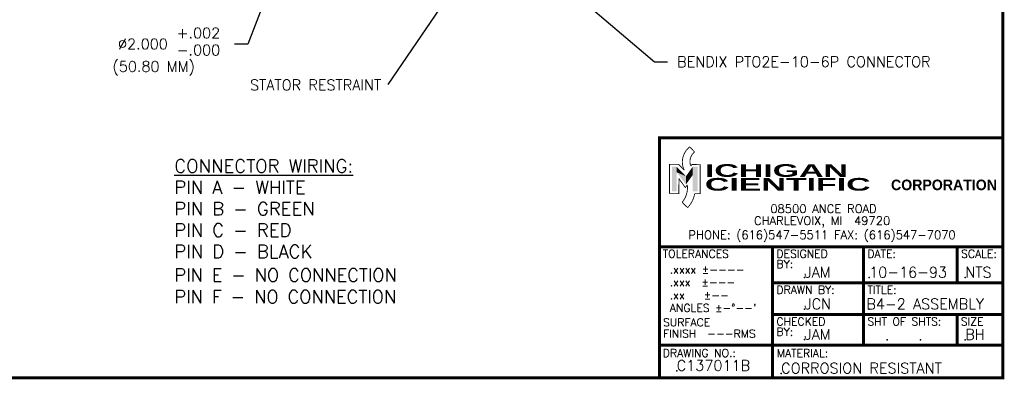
# Model space of a CAD drawing. Extents: x 0 to 15.4, y 0 to 9.4.
# Tile 2 of 3: x 6.1 to 15.4, y 0 to 3.4. Entities that reach past the tile are written whole.
import ezdxf
from ezdxf.enums import TextEntityAlignment as Align

# ---------------------------------------------------------------- set-up
doc = ezdxf.new("R2010")
doc.units = 0
doc.header["$LTSCALE"] = 0.5
doc.header["$MEASUREMENT"] = 0
for name, color, linetype in [('BORDER', 1, 'CONTINUOUS'), ('DIMENSIONS', 4, 'CONTINUOUS'), ('TEXT', 7, 'CONTINUOUS')]:
    doc.layers.add(name, color=color, linetype=linetype)
doc.styles.add('ROMAND', font='romand')
doc.styles.get("Standard").update_dxf_attribs({"font": 'romans.shx'})
doc.styles.add('TECHNICBOLD', font='teb_____.pfb')

msp = doc.modelspace()

# ---------------------------------------------------------------- linework, layer by layer
at = {"layer": 'BORDER', "const_width": 0.028}
msp.add_lwpolyline([(0.1, 0), (0.1, 9.3), (15.4, 9.3), (15.4, 0)], close=True, dxfattribs=at)
for points in [[(15.4, 2.2715), (12.15, 2.2715), (12.15, 0)], [(12.15, 1.2414), (15.4, 1.2414)], [(13.2195, 1.2414), (13.2195, 0)], [(14.0795, 1.2414), (14.0795, 0.31)], [(14.9674, 1.2414), (14.9674, 0.9)], [(13.2195, 0.9), (15.4, 0.9)], [(13.2195, 0.6), (15.4, 0.6)], [(14.9685, 0.6), (14.9685, 0.31)], [(12.15, 0.31), (15.4, 0.31)]]:
    msp.add_lwpolyline(points, dxfattribs=at)
at = {"layer": 'BORDER', "color": 7, "const_width": 0.008}
msp.add_lwpolyline([(12.2447, 1.743), (12.2447, 2.0209), (12.3295, 2.0214), (12.3834, 1.9656, -0.353878), (12.4366, 2.1871), (12.4812, 2.1381, 0.329354), (12.4458, 2.0057), (12.4564, 2.0192), (12.5342, 2.0187), (12.5339, 1.7434), (12.4824, 1.7434, -0.154195), (12.415, 1.6117), (12.3637, 1.6621, 0.208505), (12.4129, 1.8271, -6.118704)], format="xyb", dxfattribs=at)
msp.add_lwpolyline([(12.2447, 1.743), (12.3325, 1.743), (12.3339, 1.8841), (12.3939, 1.8019), (12.4118, 1.8244)], dxfattribs=at)
at = {"layer": 'BORDER', "color": 7}
for p in [(13.5215, 0.9497), (14.1344, 0.9497), (15.0444, 0.9497), (13.5215, 0.6497), (14.1344, 0.6497), (13.5215, 0.3618), (14.3042, 0.361), (14.6199, 0.361), (15.0444, 0.361), (12.3126, 0.0665), (13.3013, 0.0415)]:
    msp.add_point(p, dxfattribs=at)
at = {"layer": 'BORDER', "color": 1}
for points in [[(12.3114, 1.7646), (12.3114, 1.7646), (12.3114, 1.9984), (12.2665, 1.9984)], [(12.2665, 1.9984), (12.2665, 1.7646), (12.3114, 1.7646)], [(12.3114, 1.947), (12.3114, 1.947), (12.3114, 1.9984), (12.3997, 1.9082)], [(12.4641, 1.9206), (12.4641, 1.9206), (12.4641, 1.9989), (12.3997, 1.9082)], [(12.5109, 1.7646), (12.5109, 1.7646), (12.5109, 1.9989), (12.4641, 1.9989)], [(12.4641, 1.9989), (12.4641, 1.7646), (12.5109, 1.7646)], [(12.3997, 1.9082), (12.3997, 1.8304), (12.3114, 1.947)], [(12.3997, 1.9082), (12.3997, 1.8304), (12.4641, 1.9206)]]:
    msp.add_solid(points, dxfattribs=at)
at = {"layer": 'DIMENSIONS'}
for p, q in [((8.7873, 4.5495), (8.2508, 3.1606)), ((10.0744, 3.5032), (9.5764, 2.7774)), ((11.4787, 3.5204), (12.1015, 2.9924)), ((8.2508, 3.1606), (8.1258, 3.1606)), ((12.1015, 2.9924), (12.2265, 2.9924))]:
    msp.add_line(p, q, dxfattribs=at)

# ---------------------------------------------------------------- texts
at = {"layer": 'BORDER', "color": 7, "style": 'TECHNICBOLD', "width": 2}
for s, p in [('ICHIGAN', (12.5793, 1.9027)), ('CIENTIFIC', (12.5793, 1.7721))]:
    msp.add_text(s, height=0.12, dxfattribs=at).set_placement(p)
at = {"layer": 'BORDER', "color": 7}
for s, height, style, p in [('CORPORATION', 0.1, 'TECHNICBOLD', (14.3414, 1.7767)), ('TOLERANCES', 0.075, 'ROMAND', (12.1803, 1.1369)), ('DESIGNED', 0.075, 'ROMAND', (13.2572, 1.1369)), ('DATE:', 0.075, 'ROMAND', (14.1172, 1.1369)), ('SCALE:', 0.075, 'ROMAND', (15.0051, 1.1369)), ('.xxxx %%P----', 0.075, 'ROMAND', (12.2473, 0.9883)), ('BY:', 0.075, 'ROMAND', (13.2572, 1.0398)), ('.xxx  %%P---', 0.075, 'ROMAND', (12.2473, 0.8669)), ('DRAWN BY:', 0.075, 'ROMAND', (13.2572, 0.7955)), ('TITLE:', 0.075, 'ROMAND', (14.1172, 0.7955)), ('.xx   %%P--', 0.075, 'ROMAND', (12.2473, 0.7455)), ("ANGLES %%P-%%D--'", 0.075, 'ROMAND', (12.2473, 0.624)), ('SURFACE ', 0.075, 'ROMAND', (12.1828, 0.4877)), ('CHECKED', 0.075, 'ROMAND', (13.2572, 0.4955)), ('SHT OF SHTS:', 0.075, 'ROMAND', (14.1172, 0.4955)), ('SIZE', 0.075, 'ROMAND', (15.0015, 0.4955)), ('BY:', 0.075, 'ROMAND', (13.2572, 0.3984)), ('FINISH  ---RMS', 0.075, 'ROMAND', (12.1828, 0.3806)), ('DRAWING NO.:', 0.075, 'ROMAND', (12.181, 0.1969)), ('MATERIAL:', 0.075, 'ROMAND', (13.2608, 0.1957)), ('C137011B', 0.1, 'ROMAND', (12.3126, 0.0665))]:
    msp.add_text(s, height=height, dxfattribs=dict(at, style=style)).set_placement(p)
at = {"layer": 'BORDER', "color": 7, "style": 'ROMAND'}
for s, p in [('08500 ANCE ROAD', (13.7022, 1.6407)), ('CHARLEVOIX, MI  49720', (13.6889, 1.5274)), ('PHONE: (616)547-5511 FAX: (616)547-7070', (13.6889, 1.3937))]:
    msp.add_text(s, height=0.08, dxfattribs=at).set_placement(p, align=Align.TOP_CENTER)
at = {"layer": 'DIMENSIONS'}
for s, height, p in [('+.002', 0.1, (7.5788, 3.2152)), ('-.000', 0.1, (7.5788, 3.0533)), ('(50.80 MM)', 0.1, (6.9703, 2.8972)), ('%%UCONNECTOR WIRING:', 0.125, (7.556, 1.9433)), ('PIN A - WHITE', 0.125, (7.556, 1.7409)), ('PIN B - GREEN', 0.125, (7.556, 1.5385)), ('PIN C - RED', 0.125, (7.556, 1.3362)), ('PIN D - BLACK', 0.125, (7.556, 1.1338)), ('PIN E - NO CONNECTION', 0.12312, (7.557, 0.9117)), ('PIN F - NO CONNECTION', 0.12312, (7.557, 0.7065))]:
    msp.add_text(s, height=height, dxfattribs=at).set_placement(p)
msp.add_text('%%c2.000', height=0.1, dxfattribs=at).set_placement((7.2585, 3.1606), align=Align.MIDDLE_CENTER)
msp.add_text('BENDIX PTO2E-10-6P CONNECTOR', height=0.1, dxfattribs=at).set_placement((12.3165, 2.9924), align=Align.MIDDLE_LEFT)
msp.add_text('STATOR RESTRAINT', height=0.1, dxfattribs=at).set_placement((9.5151, 2.7731), align=Align.MIDDLE_RIGHT)
at = {"layer": 'TEXT'}
for s, p in [('JAM', (13.5215, 0.9497)), ('10-16-93', (14.1344, 0.9497)), ('NTS', (15.0444, 0.9497)), ('JCN', (13.5215, 0.6497)), ('B4-2 ASSEMBLY', (14.1081, 0.6497)), ('JAM', (13.5215, 0.3618)), ('BH', (15.0444, 0.361)), ('CORROSION RESISTANT', (13.3013, 0.0415))]:
    msp.add_text(s, height=0.1, dxfattribs=at).set_placement(p)

doc.saveas('drawing.dxf')
